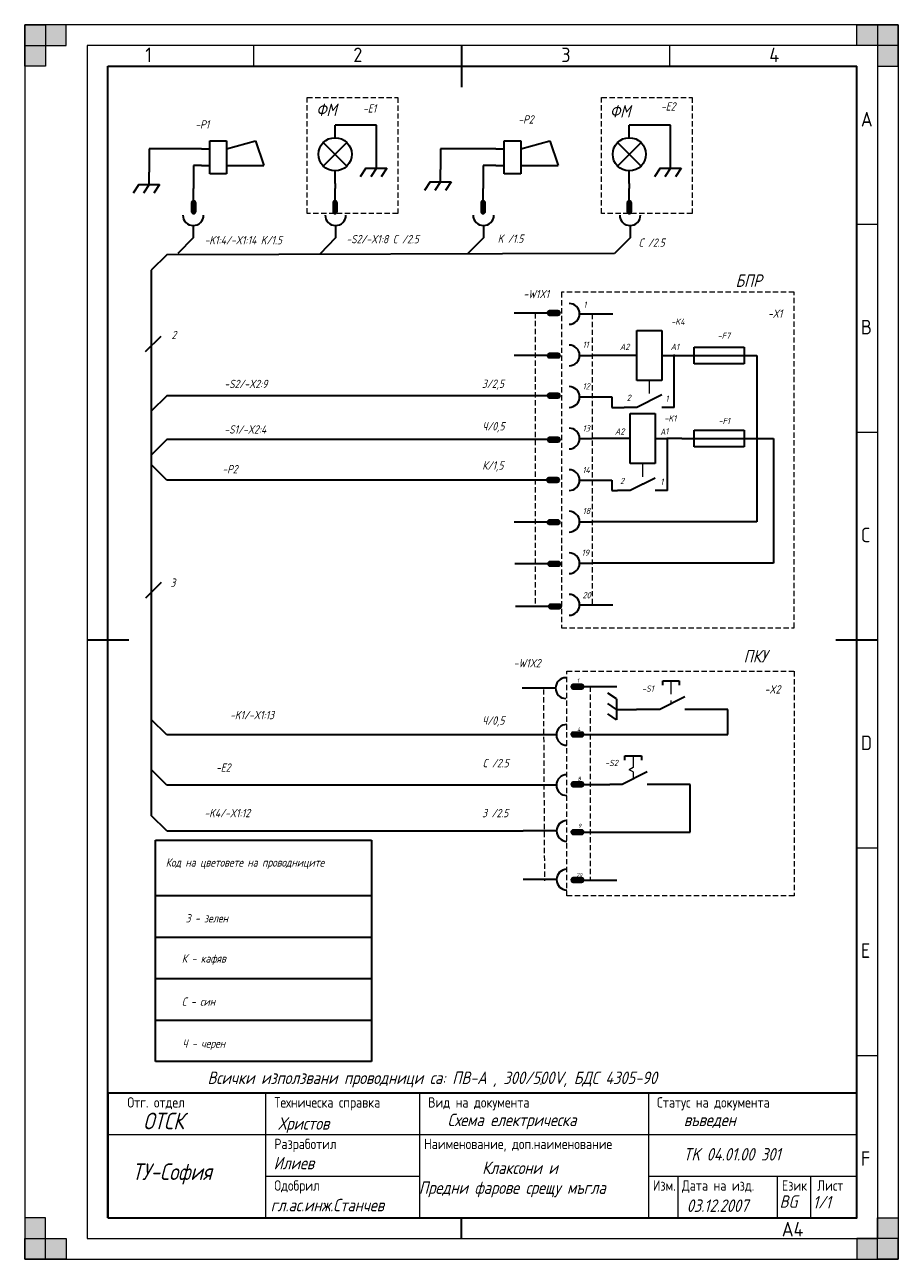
# Model space of a CAD drawing. Extents: x 0 to 210, y 0 to 297.
import ezdxf
from ezdxf.enums import TextEntityAlignment as Align

# ---------------------------------------------------------------- set-up
doc = ezdxf.new("R2010")
doc.units = 0
doc.linetypes.add('HIDDEN', pattern=[9.525, 6.35, -3.175])
for name, color, linetype, lineweight in [('AxisLine', 6, 'HIDDEN', 20), ('LINE 20', 6, 'HIDDEN', 20), ('LINE 30', 1, 'CONTINUOUS', 30), ('LINE 40', 5, 'CONTINUOUS', 35), ('Text35', 3, 'CONTINUOUS', 35), ('Text50', 9, 'CONTINUOUS', 15), ('ThickLine', 5, 'CONTINUOUS', 35), ('ThinLine', 1, 'CONTINUOUS', 20)]:
    doc.layers.add(name, color=color, linetype=linetype, lineweight=lineweight)
doc.styles.add('ISO Proportional', font='isocp.shx')
doc.styles.get("Standard").update_dxf_attribs({"font": 'simplexc.shx', "width": 0.8, "oblique": 15})
doc.styles.add('WFTEXTn', font='simplexc.shx', dxfattribs={"width": 0.8})

# ---------------------------------------------------------------- blocks, each defined once
blk = doc.blocks.new('SH 21')
at = {"layer": 'LINE 30', "ltscale": 0.5}
for p, q in [((0, -53.25), (0, 0)), ((0, 0), (51.91, 0)), ((51.91, 0), (51.91, -53.25)), ((0, -13.3), (51.91, -13.3)), ((0, -23.3), (51.91, -23.3)), ((0, -33.3), (51.91, -33.3)), ((0, -43.3), (51.91, -43.3)), ((51.91, -53.25), (0, -53.25))]:
    blk.add_line(p, q, dxfattribs=at)
blk = doc.blocks.new('SH 17')
at = {"layer": 'LINE 40', "ltscale": 0.5}
for p, q in [((0, -3), (0, 0)), ((-2.83, -9.83), (2.83, -4.17)), ((-2.83, -4.17), (2.83, -9.83)), ((0, -14), (0, -11))]:
    blk.add_line(p, q, dxfattribs=at)
blk.add_circle((0, -7), 4, dxfattribs=at)
blk = doc.blocks.new('SH 1')
at = {"layer": 'LINE 40', "ltscale": 0.5}
h = blk.add_hatch(dxfattribs=at)
h.set_pattern_fill('ANSI37', color=256, scale=0.025, style=0)
h.set_pattern_definition([(45, (450.40854, 0.306986), (-0.056126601, 0.056126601), []), (135, (450.40854, 0.306986), (-0.056126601, -0.056126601), [])])
h.paths.add_polyline_path([(0.5, -3.5, 0.414214), (0, -3, 0.414214), (-0.5, -3.5), (-0.5, -5.5, 0.414214), (0, -6, 0.414214), (0.5, -5.5)])
for p, q in [((0, -3), (0, 0)), ((-0.5, -3.5), (-0.5, -5.5)), ((0, -3), (0, -3)), ((0, -3), (0, -3)), ((0, -3), (0, -3)), ((0, -3), (0, -3)), ((0.5, -5.5), (0.5, -3.5)), ((0, -6), (0, -6))]:
    blk.add_line(p, q, dxfattribs=at)
for centre, start, end in [((0, -3.5), 90, 180), ((0, -5.5), 180, 270), ((0, -3.5), 0, 90), ((0, -5.5), 270, 0)]:
    blk.add_arc(centre, 0.5, start, end, dxfattribs=at)
blk = doc.blocks.new('SH 11')
at = {"layer": 'LINE 40', "ltscale": 0.5}
for p, q in [((0, -3), (0, 0)), ((-2.5, -3), (-3.87, -5.06)), ((-2.5, -3), (2.5, -3)), ((0, -3), (-1.37, -5.06)), ((2.5, -3), (1.13, -5.06))]:
    blk.add_line(p, q, dxfattribs=at)
blk = doc.blocks.new('SH 20')
at = {"layer": 'LINE 40', "ltscale": 0.5}
for p, q in [((0, 0), (2, 0)), ((2, 2), (6, 2)), ((2, -6), (2, 2)), ((6, 0), (13, 2)), ((6, 2), (6, -6)), ((13, 2), (15, -4)), ((0, -4), (2, -4)), ((6, -4), (15, -4)), ((6, -6), (2, -6))]:
    blk.add_line(p, q, dxfattribs=at)
blk = doc.blocks.new('SH 2')
at = {"layer": 'LINE 40', "ltscale": 0.5}
blk.add_line((0, -3), (0, 0), dxfattribs=at)
blk.add_arc((0, -5.5), 2.5, 0, 180, dxfattribs=at)

msp = doc.modelspace()

# ---------------------------------------------------------------- hatches: boundary and pattern name
at = {"layer": 'LINE 40', "ltscale": 0.5}
h = msp.add_hatch(dxfattribs=at)
h.set_pattern_fill('ANSI37', color=256, scale=0.025, angle=90, style=0)
h.set_pattern_definition([(135, (122.37987, 678.04068), (-0.056126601, -0.056126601), []), (225, (122.37987, 678.04068), (0.056126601, -0.056126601), [])])
h.paths.add_polyline_path([(126.19, 228.13, 0.414214), (125.69, 227.63, 0.414214), (126.19, 227.13), (128.19, 227.13, 0.414214), (128.69, 227.63, 0.414214), (128.19, 228.13)])
h = msp.add_hatch(dxfattribs=at)
h.set_pattern_fill('ANSI37', color=256, scale=0.025, angle=90, style=0)
h.set_pattern_definition([(135, (122.37987, 667.81242), (-0.056126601, -0.056126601), []), (225, (122.37987, 667.81242), (0.056126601, -0.056126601), [])])
h.paths.add_polyline_path([(126.19, 217.9, 0.414214), (125.69, 217.4, 0.414214), (126.19, 216.9), (128.19, 216.9, 0.414214), (128.69, 217.4, 0.414214), (128.19, 217.9)])
h = msp.add_hatch(dxfattribs=at)
h.set_pattern_fill('ANSI37', color=256, scale=0.025, angle=90, style=0)
h.set_pattern_definition([(135, (122.37987, 658.157695), (-0.056126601, -0.056126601), []), (225, (122.37987, 658.157695), (0.056126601, -0.056126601), [])])
h.paths.add_polyline_path([(126.19, 208.25, 0.414214), (125.69, 207.75, 0.414214), (126.19, 207.25), (128.19, 207.25, 0.414214), (128.69, 207.75, 0.414214), (128.19, 208.25)])
h = msp.add_hatch(dxfattribs=at)
h.set_pattern_fill('ANSI37', color=256, scale=0.025, angle=90, style=0)
h.set_pattern_definition([(135, (122.37987, 647.600655), (-0.056126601, -0.056126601), []), (225, (122.37987, 647.600655), (0.056126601, -0.056126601), [])])
h.paths.add_polyline_path([(126.19, 197.69, 0.414214), (125.69, 197.19, 0.414214), (126.19, 196.69), (128.19, 196.69, 0.414214), (128.69, 197.19, 0.414214), (128.19, 197.69)])
h = msp.add_hatch(dxfattribs=at)
h.set_pattern_fill('ANSI37', color=256, scale=0.025, angle=90, style=0)
h.set_pattern_definition([(135, (122.2258, 637.873494), (-0.056126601, -0.056126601), []), (225, (122.2258, 637.873494), (0.056126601, -0.056126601), [])])
h.paths.add_polyline_path([(126.03, 187.96, 0.414214), (125.53, 187.46, 0.414214), (126.03, 186.96), (128.03, 186.96, 0.414214), (128.53, 187.46, 0.414214), (128.03, 187.96)])
h = msp.add_hatch(dxfattribs=at)
h.set_pattern_fill('ANSI37', color=256, scale=0.025, angle=90, style=0)
h.set_pattern_definition([(135, (122.35587, 627.73306), (-0.056126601, -0.056126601), []), (225, (122.35587, 627.73306), (0.056126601, -0.056126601), [])])
h.paths.add_polyline_path([(126.16, 177.82, 0.414214), (125.66, 177.32, 0.414214), (126.16, 176.82), (128.16, 176.82, 0.414214), (128.66, 177.32, 0.414214), (128.16, 177.82)])
h = msp.add_hatch(dxfattribs=at)
h.set_pattern_fill('ANSI37', color=256, scale=0.025, angle=90, style=0)
h.set_pattern_definition([(135, (122.48594, 617.72264), (-0.056126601, -0.056126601), []), (225, (122.48594, 617.72264), (0.056126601, -0.056126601), [])])
h.paths.add_polyline_path([(126.29, 167.81, 0.414214), (125.79, 167.31, 0.414214), (126.29, 166.81), (128.29, 166.81, 0.414214), (128.79, 167.31, 0.414214), (128.29, 167.81)])
h = msp.add_hatch(dxfattribs=at)
h.set_pattern_fill('ANSI37', color=256, scale=0.025, angle=90, style=0)
h.set_pattern_definition([(135, (122.66349, 607.46479), (-0.056126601, -0.056126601), []), (225, (122.66349, 607.46479), (0.056126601, -0.056126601), [])])
h.paths.add_polyline_path([(126.47, 157.56, 0.414214), (125.97, 157.06, 0.414214), (126.47, 156.56), (128.47, 156.56, 0.414214), (128.97, 157.06, 0.414214), (128.47, 157.56)])
h = msp.add_hatch(dxfattribs=at)
h.set_pattern_fill('ANSI37', color=256, scale=0.025, angle=-90, style=0)
h.set_pattern_definition([(315, (137.68345, -312.64512), (0.056126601, 0.056126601), []), (45, (137.68345, -312.64512), (-0.056126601, 0.056126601), [])])
h.paths.add_polyline_path([(133.88, 137.26, 0.414214), (134.38, 137.76, 0.414214), (133.88, 138.26), (131.88, 138.26, 0.414214), (131.38, 137.76, 0.414214), (131.88, 137.26)])
h = msp.add_hatch(dxfattribs=at)
h.set_pattern_fill('ANSI37', color=256, scale=0.025, angle=-90, style=0)
h.set_pattern_definition([(315, (137.68345, -324.14512), (0.056126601, 0.056126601), []), (45, (137.68345, -324.14512), (-0.056126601, 0.056126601), [])])
h.paths.add_polyline_path([(133.88, 125.76, 0.414214), (134.38, 126.26, 0.414214), (133.88, 126.76), (131.88, 126.76, 0.414214), (131.38, 126.26, 0.414214), (131.88, 125.76)])
h = msp.add_hatch(dxfattribs=at)
h.set_pattern_fill('ANSI37', color=256, scale=0.025, angle=-90, style=0)
h.set_pattern_definition([(315, (137.68345, -336.14512), (0.056126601, 0.056126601), []), (45, (137.68345, -336.14512), (-0.056126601, 0.056126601), [])])
h.paths.add_polyline_path([(133.88, 113.76, 0.414214), (134.38, 114.26, 0.414214), (133.88, 114.76), (131.88, 114.76, 0.414214), (131.38, 114.26, 0.414214), (131.88, 113.76)])
h = msp.add_hatch(dxfattribs=at)
h.set_pattern_fill('ANSI37', color=256, scale=0.025, angle=-90, style=0)
h.set_pattern_definition([(315, (137.68345, -347.64512), (0.056126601, 0.056126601), []), (45, (137.68345, -347.64512), (-0.056126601, 0.056126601), [])])
h.paths.add_polyline_path([(133.88, 102.26, 0.414214), (134.38, 102.76, 0.414214), (133.88, 103.26), (131.88, 103.26, 0.414214), (131.38, 102.76, 0.414214), (131.88, 102.26)])
h = msp.add_hatch(dxfattribs=at)
h.set_pattern_fill('ANSI37', color=256, scale=0.025, angle=-90, style=0)
h.set_pattern_definition([(315, (137.68427, -359.17383), (0.056126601, 0.056126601), []), (45, (137.68427, -359.17383), (-0.056126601, 0.056126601), [])])
h.paths.add_polyline_path([(133.88, 90.73, 0.414214), (134.38, 91.23, 0.414214), (133.88, 91.73), (131.88, 91.73, 0.414214), (131.38, 91.23, 0.414214), (131.88, 90.73)])
at = {"layer": 'ThinLine'}
for points in [[(0, 297), (5, 297), (5, 287), (0, 287)], [(0, 292), (10, 292), (10, 297), (0, 297)], [(210, 297), (210, 292), (200, 292), (200, 297)], [(205, 297), (205, 287), (210, 287), (210, 297)], [(5, 0), (5, 10), (0, 10), (0, 0)], [(210, 0), (205, 0), (205, 10), (210, 10)], [(0, 0), (0, 5), (10, 5), (10, 0)], [(210, 5), (200, 5), (200, 0), (210, 0)]]:
    msp.add_hatch(color=256, dxfattribs=at).paths.add_polyline_path(points)

# ---------------------------------------------------------------- linework, layer by layer
at = {"layer": 'AxisLine', "ltscale": 0.2}
for p, q in [((184.96, 232.64), (129.07, 232.64)), ((129.07, 232.64), (129.07, 151.93)), ((184.96, 151.93), (184.96, 232.64)), ((122.69, 227.63), (122.69, 157.06)), ((136.38, 227.44), (136.38, 157.44)), ((129.07, 151.93), (184.96, 151.93)), ((130.31, 87.4), (130.31, 141.49)), ((130.31, 141.49), (184.96, 141.49)), ((184.96, 141.49), (184.96, 87.4)), ((124.69, 137.11), (124.94, 91.03)), ((135.95, 137.76), (135.95, 91.23)), ((184.96, 87.4), (130.31, 87.4))]:
    msp.add_line(p, q, dxfattribs=at)
for points in [[(67.93, 279.48), (89.68, 279.48), (89.68, 251.58), (67.93, 251.58)], [(138.66, 279.48), (160.41, 279.48), (160.41, 251.58), (138.66, 251.58)]]:
    msp.add_lwpolyline(points, close=True, dxfattribs=at)
at = {"layer": 'LINE 20', "ltscale": 0.5}
for p, q in [((150.12, 211.44), (150.12, 206.44)), ((148.52, 191.44), (148.52, 186.44)), ((155.36, 139.15), (155.36, 133.65)), ((146.3, 121.11), (146.3, 118.27)), ((146.3, 118.27), (145.3, 117.77)), ((146.3, 117.27), (145.3, 117.77)), ((146.3, 117.27), (146.3, 115.61))]:
    msp.add_line(p, q, dxfattribs=at)
at = {"layer": 'LINE 40', "ltscale": 0.5}
for p, q in [((125.69, 227.63), (122.69, 227.63)), ((125.69, 227.63), (125.69, 227.63)), ((125.69, 227.63), (125.69, 227.63)), ((125.69, 227.63), (125.69, 227.63)), ((125.69, 227.63), (125.69, 227.63)), ((128.19, 228.13), (126.19, 228.13)), ((126.19, 227.13), (128.19, 227.13)), ((128.69, 227.63), (128.69, 227.63)), ((133.38, 227.44), (136.38, 227.44)), ((147.12, 211.44), (147.12, 223.44)), ((147.12, 223.44), (153.12, 223.44)), ((153.12, 223.44), (153.12, 211.44)), ((125.69, 217.4), (122.69, 217.4)), ((125.69, 217.4), (125.69, 217.4)), ((125.69, 217.4), (125.69, 217.4)), ((125.69, 217.4), (125.69, 217.4)), ((125.69, 217.4), (125.69, 217.4)), ((128.19, 217.9), (126.19, 217.9)), ((126.19, 216.9), (128.19, 216.9)), ((128.69, 217.4), (128.69, 217.4)), ((133.38, 217.44), (136.38, 217.44)), ((147.12, 217.44), (144.12, 217.44)), ((147.12, 217.44), (144.12, 217.44)), ((153.12, 217.44), (156.12, 217.44)), ((157.97, 217.44), (175.97, 217.44)), ((160.97, 219.44), (172.97, 219.44)), ((160.97, 215.44), (160.97, 219.44)), ((172.97, 219.44), (172.97, 215.44)), ((172.97, 215.44), (160.97, 215.44)), ((153.12, 211.44), (147.12, 211.44)), ((128.19, 208.25), (126.19, 208.25)), ((153.12, 207.94), (147.12, 204.94)), ((125.69, 207.75), (122.69, 207.75)), ((125.69, 207.75), (125.69, 207.75)), ((125.69, 207.75), (125.69, 207.75)), ((125.69, 207.75), (125.69, 207.75)), ((125.69, 207.75), (125.69, 207.75)), ((126.19, 207.25), (128.19, 207.25)), ((128.69, 207.75), (128.69, 207.75)), ((133.38, 207.44), (136.38, 207.44)), ((147.12, 204.94), (144.12, 204.94)), ((156.12, 204.94), (153.12, 204.94)), ((145.52, 191.44), (145.52, 203.44)), ((145.52, 203.44), (151.52, 203.44)), ((151.52, 203.44), (151.52, 191.44)), ((160.97, 199.44), (172.97, 199.44)), ((160.97, 195.44), (160.97, 199.44)), ((172.97, 199.44), (172.97, 195.44)), ((125.69, 197.19), (122.69, 197.19)), ((125.69, 197.19), (125.69, 197.19)), ((125.69, 197.19), (125.69, 197.19)), ((125.69, 197.19), (125.69, 197.19)), ((125.69, 197.19), (125.69, 197.19)), ((128.19, 197.69), (126.19, 197.69)), ((126.19, 196.69), (128.19, 196.69)), ((128.69, 197.19), (128.69, 197.19)), ((133.38, 197.44), (136.38, 197.44)), ((145.52, 197.44), (142.52, 197.44)), ((145.52, 197.44), (142.52, 197.44)), ((151.52, 197.44), (154.52, 197.44)), ((157.97, 197.44), (175.97, 197.44)), ((172.97, 195.44), (160.97, 195.44)), ((151.52, 191.44), (145.52, 191.44)), ((125.53, 187.46), (122.53, 187.46)), ((125.53, 187.46), (125.53, 187.46)), ((125.53, 187.46), (125.53, 187.46)), ((125.53, 187.46), (125.53, 187.46)), ((125.53, 187.46), (125.53, 187.46)), ((128.03, 187.96), (126.03, 187.96)), ((128.53, 187.46), (128.53, 187.46)), ((133.38, 187.44), (136.38, 187.44)), ((151.52, 187.94), (145.52, 184.94)), ((126.03, 186.96), (128.03, 186.96)), ((145.52, 184.94), (142.52, 184.94)), ((154.52, 184.94), (151.52, 184.94)), ((125.66, 177.32), (122.66, 177.32)), ((125.66, 177.32), (125.66, 177.32)), ((125.66, 177.32), (125.66, 177.32)), ((125.66, 177.32), (125.66, 177.32)), ((125.66, 177.32), (125.66, 177.32)), ((128.16, 177.82), (126.16, 177.82)), ((126.16, 176.82), (128.16, 176.82)), ((128.66, 177.32), (128.66, 177.32)), ((133.38, 177.44), (136.38, 177.44)), ((125.79, 167.31), (122.79, 167.31)), ((125.79, 167.31), (125.79, 167.31)), ((125.79, 167.31), (125.79, 167.31)), ((125.79, 167.31), (125.79, 167.31)), ((125.79, 167.31), (125.79, 167.31)), ((128.29, 167.81), (126.29, 167.81)), ((126.29, 166.81), (128.29, 166.81)), ((128.79, 167.31), (128.79, 167.31)), ((133.38, 167.44), (136.38, 167.44)), ((128.47, 157.56), (126.47, 157.56)), ((133.38, 157.44), (136.38, 157.44)), ((125.97, 157.06), (122.97, 157.06)), ((125.97, 157.06), (125.97, 157.06)), ((125.97, 157.06), (125.97, 157.06)), ((125.97, 157.06), (125.97, 157.06)), ((125.97, 157.06), (125.97, 157.06)), ((126.47, 156.56), (128.47, 156.56)), ((128.97, 157.06), (128.97, 157.06)), ((127.61, 137.41), (124.61, 137.41)), ((131.38, 137.76), (131.38, 137.76)), ((133.88, 138.26), (131.88, 138.26)), ((131.88, 137.26), (133.88, 137.26)), ((134.38, 137.76), (137.38, 137.76)), ((134.38, 137.76), (134.38, 137.76)), ((134.38, 137.76), (134.38, 137.76)), ((134.38, 137.76), (134.38, 137.76)), ((134.38, 137.76), (134.38, 137.76)), ((153.36, 138.15), (153.36, 139.15)), ((153.36, 139.15), (157.36, 139.15)), ((157.36, 139.15), (157.36, 138.15)), ((142.24, 134.8), (140.18, 136.18)), ((142.24, 132.3), (140.18, 133.68)), ((142.24, 134.8), (142.24, 129.8)), ((158.67, 135.3), (152.67, 132.3)), ((142.24, 129.8), (140.18, 131.18)), ((142.24, 132.3), (145.24, 132.3)), ((152.04, 132.3), (147.04, 132.3)), ((152.67, 132.3), (152.04, 132.3)), ((164.57, 132.3), (158.67, 132.3)), ((127.81, 126.15), (124.81, 126.15)), ((131.38, 126.26), (131.38, 126.26)), ((133.88, 126.76), (131.88, 126.76)), ((131.88, 125.76), (133.88, 125.76)), ((134.38, 126.26), (137.38, 126.26)), ((134.38, 126.26), (134.38, 126.26)), ((134.38, 126.26), (134.38, 126.26)), ((134.38, 126.26), (134.38, 126.26)), ((134.38, 126.26), (134.38, 126.26)), ((144.3, 120.11), (144.3, 121.11)), ((144.3, 121.11), (148.3, 121.11)), ((148.3, 121.11), (148.3, 120.11)), ((149.6, 117.26), (143.6, 114.26)), ((127.81, 114.07), (124.81, 114.07)), ((131.38, 114.26), (131.38, 114.26)), ((133.88, 114.76), (131.88, 114.76)), ((131.88, 113.76), (133.88, 113.76)), ((134.38, 114.26), (137.38, 114.26)), ((134.38, 114.26), (134.38, 114.26)), ((134.38, 114.26), (134.38, 114.26)), ((134.38, 114.26), (134.38, 114.26)), ((134.38, 114.26), (134.38, 114.26)), ((143.6, 114.26), (140.62, 114.26)), ((152.71, 114.26), (149.6, 114.26)), ((127.86, 103.04), (124.86, 103.04)), ((131.38, 102.76), (131.38, 102.76)), ((133.88, 103.26), (131.88, 103.26)), ((131.88, 102.26), (133.88, 102.26)), ((134.38, 102.76), (137.38, 102.76)), ((134.38, 102.76), (134.38, 102.76)), ((134.38, 102.76), (134.38, 102.76)), ((134.38, 102.76), (134.38, 102.76)), ((134.38, 102.76), (134.38, 102.76)), ((127.86, 91.33), (124.86, 91.33)), ((131.38, 91.23), (131.38, 91.23)), ((133.88, 91.73), (131.88, 91.73)), ((131.88, 90.73), (133.88, 90.73)), ((134.38, 91.23), (137.38, 91.23)), ((134.38, 91.23), (134.38, 91.23)), ((134.38, 91.23), (134.38, 91.23)), ((134.38, 91.23), (134.38, 91.23)), ((134.38, 91.23), (134.38, 91.23))]:
    msp.add_line(p, q, dxfattribs=at)
for centre, radius, start, end in [((130.88, 227.44), 2.5, 270, 90), ((126.19, 227.63), 0.5, 90, 180), ((126.19, 227.63), 0.5, 180, 270), ((128.19, 227.63), 0.5, 0, 90), ((128.19, 227.63), 0.5, 270, 0), ((130.88, 217.44), 2.5, 270, 90), ((126.19, 217.4), 0.5, 90, 180), ((126.19, 217.4), 0.5, 180, 270), ((128.19, 217.4), 0.5, 0, 90), ((128.19, 217.4), 0.5, 270, 0), ((126.19, 207.75), 0.5, 90, 180), ((128.19, 207.75), 0.5, 0, 90), ((130.88, 207.44), 2.5, 270, 90), ((126.19, 207.75), 0.5, 180, 270), ((128.19, 207.75), 0.5, 270, 0), ((130.88, 197.44), 2.5, 270, 90), ((126.19, 197.19), 0.5, 90, 180), ((126.19, 197.19), 0.5, 180, 270), ((128.19, 197.19), 0.5, 0, 90), ((128.19, 197.19), 0.5, 270, 0), ((126.03, 187.46), 0.5, 90, 180), ((126.03, 187.46), 0.5, 180, 270), ((128.03, 187.46), 0.5, 0, 90), ((128.03, 187.46), 0.5, 270, 0), ((130.88, 187.44), 2.5, 270, 90), ((130.88, 177.44), 2.5, 270, 90), ((126.16, 177.32), 0.5, 90, 180), ((126.16, 177.32), 0.5, 180, 270), ((128.16, 177.32), 0.5, 0, 90), ((128.16, 177.32), 0.5, 270, 0), ((130.88, 167.44), 2.5, 270, 90), ((126.29, 167.31), 0.5, 90, 180), ((126.29, 167.31), 0.5, 180, 270), ((128.29, 167.31), 0.5, 0, 90), ((128.29, 167.31), 0.5, 270, 0), ((126.47, 157.06), 0.5, 90, 180), ((128.47, 157.06), 0.5, 0, 90), ((130.88, 157.44), 2.5, 270, 90), ((126.47, 157.06), 0.5, 180, 270), ((128.47, 157.06), 0.5, 270, 0), ((130.11, 137.41), 2.5, 90, 270), ((131.88, 137.76), 0.5, 90, 180), ((131.88, 137.76), 0.5, 180, 270), ((133.88, 137.76), 0.5, 0, 90), ((133.88, 137.76), 0.5, 270, 0), ((130.31, 126.15), 2.5, 90, 270), ((131.88, 126.26), 0.5, 90, 180), ((131.88, 126.26), 0.5, 180, 270), ((133.88, 126.26), 0.5, 0, 90), ((133.88, 126.26), 0.5, 270, 0), ((130.31, 114.07), 2.5, 90, 270), ((131.88, 114.26), 0.5, 90, 180), ((131.88, 114.26), 0.5, 180, 270), ((133.88, 114.26), 0.5, 0, 90), ((133.88, 114.26), 0.5, 270, 0), ((130.36, 103.04), 2.5, 90, 270), ((131.88, 102.76), 0.5, 90, 180), ((131.88, 102.76), 0.5, 180, 270), ((133.88, 102.76), 0.5, 0, 90), ((133.88, 102.76), 0.5, 270, 0), ((130.36, 91.33), 2.5, 90, 270), ((131.88, 91.23), 0.5, 90, 180), ((131.88, 91.23), 0.5, 180, 270), ((133.88, 91.23), 0.5, 0, 90), ((133.88, 91.23), 0.5, 270, 0)]:
    msp.add_arc(centre, radius, start, end, dxfattribs=at)
at = {"layer": 'ThickLine'}
for p, q in [((105, 292), (105, 282)), ((20, 10), (20, 287)), ((20, 287), (200, 287)), ((200, 10), (200, 287)), ((15, 149), (25, 149)), ((195, 149), (205, 149)), ((105, 5), (105, 10))]:
    msp.add_line(p, q, dxfattribs=at)
at = {"layer": 'ThickLine', "ltscale": 0.2}
for p, q in [((84.54, 272.82), (74.61, 272.82)), ((84.54, 265.46), (84.54, 272.82)), ((155.28, 272.82), (145.34, 272.82)), ((155.28, 265.46), (155.28, 272.82)), ((42.5, 267.1), (29.94, 267.1)), ((29.94, 267.1), (29.94, 261.56)), ((113.24, 267.1), (99.99, 267.1)), ((99.99, 267.1), (99.99, 262.16)), ((42.5, 263.1), (40.6, 263.1)), ((40.6, 263.1), (40.6, 257.58)), ((113.24, 263.1), (110.19, 263.1)), ((110.19, 263.1), (110.19, 257.58)), ((74.61, 258.82), (74.61, 257.58)), ((145.34, 258.82), (145.34, 257.58)), ((40.51, 245.69), (36.77, 241.95)), ((74.72, 245.69), (70.98, 241.77)), ((110.29, 245.69), (106.55, 241.95)), ((145.53, 245.69), (141.79, 241.95)), ((34.15, 241.67), (30.41, 237.93)), ((141.79, 241.95), (34.15, 241.67)), ((30.41, 237.93), (30.41, 106.78)), ((122.69, 227.63), (117.69, 227.63)), ((136.38, 227.44), (141.38, 227.44)), ((32.71, 222.03), (28.97, 218.29)), ((122.69, 217.4), (117.69, 217.4)), ((144.12, 217.44), (136.38, 217.44)), ((156.12, 217.44), (157.97, 217.44)), ((156.12, 204.94), (156.12, 217.44)), ((175.97, 217.44), (175.97, 177.44)), ((34.15, 207.75), (30.41, 204.01)), ((117.69, 207.75), (34.15, 207.75)), ((122.69, 207.75), (117.69, 207.75)), ((136.38, 207.44), (141.12, 207.44)), ((141.12, 207.44), (141.12, 204.94)), ((141.12, 204.94), (144.12, 204.94)), ((34.15, 197.19), (30.41, 193.45)), ((117.69, 197.19), (34.15, 197.19)), ((122.69, 197.19), (117.69, 197.19)), ((142.52, 197.44), (136.38, 197.44)), ((157.97, 197.44), (154.52, 197.44)), ((154.52, 184.94), (154.52, 197.44)), ((175.97, 197.44), (180.03, 197.44)), ((180.03, 197.44), (180.03, 167.44)), ((34.15, 187.46), (30.41, 191.2)), ((117.53, 187.46), (34.15, 187.46)), ((122.53, 187.46), (117.53, 187.46)), ((136.38, 187.44), (141.12, 187.44)), ((141.12, 187.44), (141.12, 184.94)), ((141.12, 184.94), (142.52, 184.94)), ((122.66, 177.32), (117.66, 177.32)), ((175.97, 177.44), (136.38, 177.44)), ((122.79, 167.31), (117.79, 167.31)), ((180.03, 167.44), (136.38, 167.44)), ((32.77, 162.81), (29.03, 159.07)), ((136.38, 157.44), (141.38, 157.44)), ((122.97, 157.06), (117.97, 157.06)), ((124.61, 137.41), (119.61, 137.41)), ((137.38, 137.76), (142.38, 137.76)), ((145.24, 132.3), (147.04, 132.3)), ((169.06, 132.3), (164.57, 132.3)), ((169.06, 126.26), (169.06, 132.3)), ((34.15, 126.15), (30.41, 129.89)), ((119.81, 126.15), (34.15, 126.15)), ((124.81, 126.15), (119.81, 126.15)), ((137.38, 126.26), (169.06, 126.26)), ((34.15, 114.07), (30.41, 117.81)), ((30.41, 114.07), (30.41, 114.07)), ((119.81, 114.07), (34.15, 114.07)), ((124.81, 114.07), (119.81, 114.07)), ((137.38, 114.26), (140.62, 114.26)), ((159.93, 114.26), (152.71, 114.26)), ((159.93, 102.76), (159.93, 114.26)), ((34.15, 103.04), (30.41, 106.78)), ((34.15, 103.04), (119.86, 103.04)), ((124.86, 103.04), (119.86, 103.04)), ((137.38, 102.76), (159.93, 102.76)), ((124.86, 91.33), (119.86, 91.33)), ((137.38, 91.23), (142.38, 91.23))]:
    msp.add_line(p, q, dxfattribs=at)
at = {"layer": 'ThickLine'}
msp.add_lwpolyline([(20, 10), (200, 10), (200, 40), (20, 40)], close=True, dxfattribs=at)
at = {"layer": 'ThickLine', "ltscale": 0.2}
for centre in [(156.12, 217.44), (154.52, 197.44)]:
    msp.add_circle(centre, 0.0803, dxfattribs=at)
for p in [(156.12, 217.44), (156.12, 217.44), (154.52, 197.44), (154.6, 197.44)]:
    msp.add_point(p, dxfattribs=at)
at = {"layer": 'ThinLine'}
for p, q in [((210, 297), (0, 297)), ((0, 297), (0, 0)), ((210, 297), (210, 0)), ((205, 292), (15, 292)), ((15, 292), (15, 5)), ((55, 292), (55, 287)), ((155, 292), (155, 287)), ((205, 292), (205, 5)), ((200, 249), (205, 249)), ((200, 199), (205, 199)), ((200, 99), (205, 99)), ((200, 49), (205, 49)), ((58, 10), (58, 40)), ((95, 10), (95, 40)), ((150, 10), (150, 40)), ((20, 30), (200, 30)), ((58, 20), (95, 20)), ((150.02, 20), (200, 20)), ((157, 20), (157, 10)), ((181, 10.11), (181, 20)), ((189, 9.94), (189, 20)), ((15, 5), (205, 5)), ((0, 0), (210, 0))]:
    msp.add_line(p, q, dxfattribs=at)
for points in [[(0, 297), (5, 297), (5, 287), (0, 287)], [(0, 292), (10, 292), (10, 297), (0, 297)]]:
    msp.add_lwpolyline(points, close=True, dxfattribs=at)
at = {"layer": 'ThinLine', "ltscale": 0.5}
for points in [[(210, 297), (210, 292), (200, 292), (200, 297)], [(205, 297), (205, 287), (210, 287), (210, 297)], [(5, 0), (5, 10), (0, 10), (0, 0)], [(210, 0), (205, 0), (205, 10), (210, 10)], [(0, 0), (0, 5), (10, 5), (10, 0)], [(210, 5), (200, 5), (200, 0), (210, 0)]]:
    msp.add_lwpolyline(points, close=True, dxfattribs=at)

# ---------------------------------------------------------------- block references
at = {"layer": 'LINE 20'}
for name, p in [('SH 17', (74.61, 272.82)), ('SH 17', (145.34, 272.82)), ('SH 20', (42.5, 267.1)), ('SH 20', (113.24, 267.1)), ('SH 11', (84.54, 265.46)), ('SH 11', (155.28, 265.46)), ('SH 11', (29.94, 261.56)), ('SH 11', (99.99, 262.16)), ('SH 1', (40.6, 257.58)), ('SH 1', (74.61, 257.58)), ('SH 1', (110.19, 257.58)), ('SH 1', (145.34, 257.58)), ('SH 21', (31.47, 100.82))]:
    msp.add_blockref(name, p, dxfattribs=at)
at = {"layer": 'LINE 20', "rotation": 180}
for p in [(40.51, 245.69), (74.72, 245.69), (110.29, 245.69), (145.53, 245.69)]:
    msp.add_blockref('SH 2', p, dxfattribs=at)

# ---------------------------------------------------------------- texts
at = {"layer": 'LINE 30', "ltscale": 0.5, "oblique": 15, "width": 0.8}
for s, p in [('1', (134.3, 228.89)), ('-K4', (155.38, 224.81)), ('-F7', (166.56, 221.43)), ('11', (134.11, 219.26)), ('A2', (143.06, 218.75)), ('A1', (155.26, 218.75)), ('12', (134.11, 209.26)), ('2', (144.7, 206.49)), ('1', (154.02, 206.29)), ('-K1', (153.74, 201.54)), ('-F1', (166.77, 200.92)), ('13', (134.11, 199.14)), ('A2', (141.87, 198.38)), ('14', (134.07, 189.12)), ('2', (143.1, 186.49)), ('1', (152.78, 186.29)), ('18', (134.13, 179.27)), ('19', (133.87, 169.22)), ('20', (134.09, 159.01)), ('-S1', (148.37, 136.54)), ('-S2', (139.5, 118.66))]:
    msp.add_text(s, height=1.5, dxfattribs=at).set_placement(p)
msp.add_text('A1', height=1.5, rotation=6.1023, dxfattribs=at).set_placement((152.78, 198.24))
at = {"layer": 'Text35', "ltscale": 0.5, "style": 'ISO Proportional'}
for s, p in [('1', (29, 288)), ('2', (79, 288)), ('3', (129, 288)), ('4', (179, 288)), ('A', (201, 272.5)), ('B', (201, 222.5)), ('C', (201, 172.5)), ('D', (201, 122.5)), ('E', (201, 72.5)), ('F', (201, 22.5)), ('A4', (182, 5.5))]:
    msp.add_text(s, height=3.5, dxfattribs=at).set_placement(p)
at = {"layer": 'Text35', "style": 'WFTEXTn', "width": 0.8}
msp.add_text('Отг. отдел', height=2.5, dxfattribs=at).set_placement((31.57, 36.5), align=Align.CENTER)
for s, p in [('Техническа справка', (60, 36.5)), ('Вид на документа', (97, 36.5)), ('Статус на документа', (152, 36.5)), ('Разработил', (60, 26.5)), ('Наименование, доп.наименование', (96, 26.5)), ('Одобрил', (60, 16.5)), ('Изм.', (151, 16.5)), ('Дата на изд.', (158, 16.5)), ('Език', (182.02, 16.5)), ('Лист', (190.51, 16.5))]:
    msp.add_text(s, height=2.5, dxfattribs=at).set_placement(p)
at = {"layer": 'Text50', "ltscale": 0.2, "oblique": 15, "width": 0.8}
for s, height, p in [('ФМ', 3, (70.05, 275.03)), ('ФМ', 3, (140.65, 274.66)), ('БПР', 3, (170.87, 233.92)), ('ПКУ', 3, (172.82, 143.58)), ('Всички използвани проводници са: ПВ-А , 300/500V, БДС 4305-90', 3, (43.95, 42.16)), ('2', 1, (123.73, 41.98)), ('ОТСК', 4, (28.48, 31.27)), ('Христов', 3, (60.93, 31.18)), ('Схема електрическа', 3, (101.65, 32.04)), ('въведен', 3, (158.44, 32.04)), ('TK 04.01.00 301', 3, (158.3, 23.76)), ('Илиев', 3, (59.84, 21.65)), ('ТУ-София', 4, (25.82, 19.07)), ('Клаксони и ', 3, (109.97, 20.51)), ('Предни фарове срещу мъгла', 3, (94.77, 15.74)), ('BG', 3, (181.47, 12.39)), ('1/1', 3, (189.48, 12.25)), ('гл.ас.инж.Станчев', 3, (59.13, 11.54)), ('03.12.2007', 3, (159.14, 11.4))]:
    msp.add_text(s, height=height, dxfattribs=at).set_placement(p)
at = {"layer": 'ThinLine', "ltscale": 0.2, "oblique": 15, "width": 0.8}
for s, p in [('-E1', (81.33, 275.85)), ('-E2', (152.95, 276.33)), ('-P1', (41, 272.01)), ('-P2', (118.66, 273.21)), ('-S2/-X1:8 C /2.5', (77.32, 244.41)), ('K /1.5', (113.69, 244.53)), ('-K1:4/-X1:14 K/1.5', (43.23, 244.17)), ('C /2.5', (147.54, 243.57)), ('-W1X1', (119.88, 231.21)), ('-X1', (178.64, 226.49)), ('2', (35.28, 221.36)), ('-S2/-X2:9', (47.99, 209.58)), ('З/2,5', (109.92, 209.63)), ('-S1/-X2:4', (47.99, 198.63)), ('Ч/0,5', (109.99, 199.4)), ('-P2', (47.52, 189.07)), ('К/1,5', (109.99, 189.97)), ('3', (35.04, 161.78)), ('-W1X2', (117.54, 142.41)), ('-X2', (177.85, 136.11)), ('-K1/-X1:13', (49.37, 129.92)), ('Ч/0,5', (109.97, 128.61)), ('-E2', (45.98, 117.29)), ('C /2.5', (110.05, 118.36)), ('-K4/-X1:12', (43.2, 106.34)), ('З /2.5', (109.97, 106.34)), ('Код на цветовете на проводниците', (33.9, 94.46)), ('З - зелен', (38.69, 81.03)), ('К - кафяв', (37.77, 71.37)), ('С - син', (37.77, 60.99)), ('Ч - черен', (37.9, 50.91))]:
    msp.add_text(s, height=2, dxfattribs=at).set_placement(p)
at = {"layer": 'ThinLine', "oblique": 15, "width": 0.8}
for s, p in [('1', (132.72, 138.74)), ('4', (132.8, 127)), ('8', (132.89, 115.08)), ('9', (133.02, 103.78)), ('20', (132.59, 91.92))]:
    msp.add_text(s, height=1, dxfattribs=at).set_placement(p)

doc.saveas('drawing.dxf')
